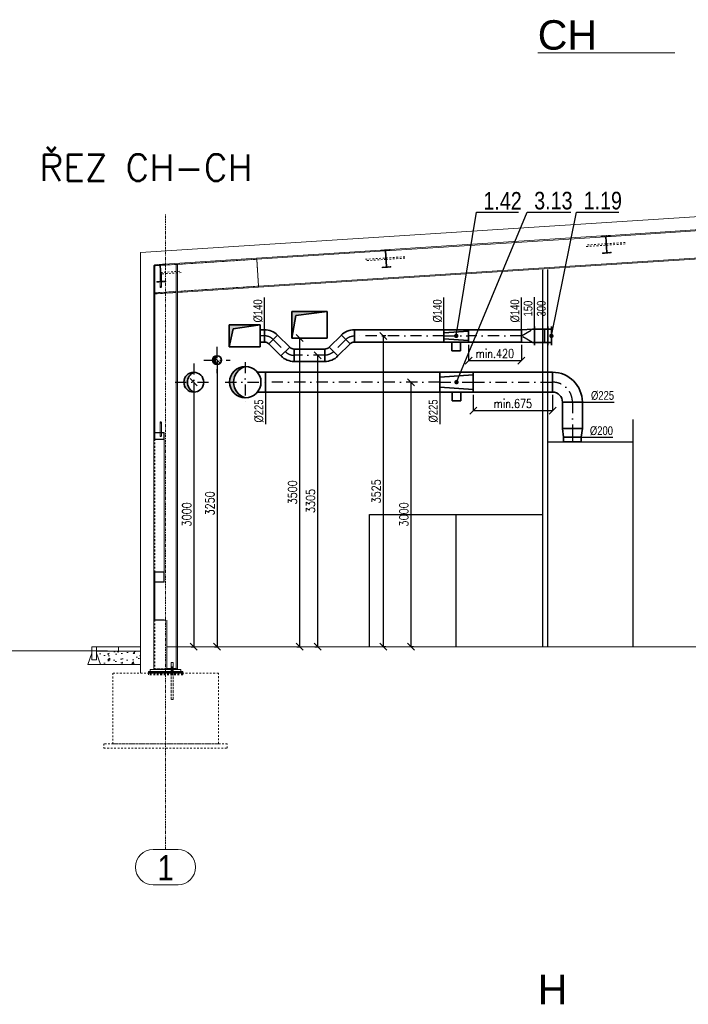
# Model space of a CAD drawing. Header units: millimetres. Extents: x 161070 to 520640, y 9197 to 248394.
# Tile 135 of 137: x 261337 to 268922, y 141759 to 152926. Entities that reach past the tile are written whole.
import ezdxf
from ezdxf.enums import TextEntityAlignment as Align

# ---------------------------------------------------------------- set-up
doc = ezdxf.new("R2010")
doc.units = ezdxf.units.MM
doc.header["$LTSCALE"] = 10
for name, pattern in [('DASHDOT', [25.4, 12.7, -6.35, 0, -6.35]), ('DXK_LINE_DOT2', [3.9198, 1.9599, -1.9599]), ('DXK_LINE_DOT3', [5.9187, 2.979, -0.9799, 0.9799, -0.9799])]:
    doc.linetypes.add(name, pattern=pattern)
doc.layers.get('Defpoints').update_dxf_attribs({"color": 252})
for name, color, linetype, lineweight in [('VZT Odvod', 5, 'Continuous', 35), ('VZT Privod', 6, 'Continuous', 35), ('VZT-koty', 4, 'Continuous', 25)]:
    doc.layers.add(name, color=color, linetype=linetype, lineweight=lineweight)
for name, color, linetype in [('VZT Odvod-pozice_odkaz', 7, 'Continuous'), ('VZT Odvod-pozice_text', 7, 'Continuous'), ('VZTPRIVOD', 1, 'Continuous')]:
    doc.layers.add(name, color=color, linetype=linetype)
doc.styles.add('Arial', font='arial.ttf')
doc.styles.add('Arial Narrow', font='ARIALN.TTF', dxfattribs={"height": 0.2})
doc.styles.add('Romans', font='romans.shx', dxfattribs={"width": 0.8})
doc.styles.add('SIMPLEX', font='simplex.shx', dxfattribs={"width": 0.8})
doc.styles.get("Standard").update_dxf_attribs({"font": 'ic-simplex.shx', "width": 0.8})
doc.dimstyles.new('CADKON', dxfattribs={"dimscale": 50, "dimtxt": 2.5, "dimasz": 2.5, "dimexe": 1.8, "dimexo": 5, "dimgap": 0.6, "dimtad": 1, "dimrnd": 1, "dimtxsty": 'Standard', "dimblk1": 'ARCHTICK', "dimblk2": 'ARCHTICK', "dimsah": 1, "dimcen": 2.5, "dimadec": 1, "dimazin": 2, "dimtfac": 1, "dimtdec": 4, "dimtix": 1, "dimtmove": 1, "dimatfit": 3, "dimldrblk": 'OPEN30', "dimfxl": 5, "dimtolj": 1, "dimarcsym": 0})
doc.dimstyles.new('Standa 50', dxfattribs={"dimtxt": 100, "dimasz": 80, "dimexe": 0, "dimexo": 30, "dimgap": 30, "dimtad": 1, "dimdec": 0, "dimrnd": 1, "dimdsep": 46, "dimtxsty": 'Romans', "dimblk": 'OBLIQUE', "dimcen": 0, "dimclrd": 256, "dimclre": 256, "dimclrt": 256, "dimadec": 0, "dimazin": 0, "dimtfac": 1, "dimtdec": 0, "dimtofl": 0, "dimtmove": 0, "dimatfit": 3, "dimldrblk": 'OBLIQUE', "dimfxl": 1, "dimtvp": 1.1, "dimtolj": 1, "dimlwd": -1, "dimlwe": -1, "dimarcsym": 0})

# ---------------------------------------------------------------- blocks, each defined once
blk = doc.blocks.new('*U2798', base_point=(100, -100))
at = {"color": 0, "linetype": 'ByBlock', "lineweight": -2}
for p, q in [((0, 112.5), (100, 100)), ((0, 112.5), (0, -112.5)), ((0, 112.5), (0, 112.5)), ((100, 100), (100, -100)), ((100, 100), (100, 100)), ((100, -100), (0, -112.5)), ((100, -100), (100, -100)), ((0, -112.5), (0, -112.5))]:
    blk.add_line(p, q, dxfattribs=at)
at = {"color": 2, "linetype": 'DASHDOT', "lineweight": 25}
blk.add_line((0, 0), (100, 0), dxfattribs=at)
blk = doc.blocks.new('*U2799', base_point=(0, 112.5))
at = {"color": 0, "lineweight": -2}
for p, q in [((0, 337.5), (0, 112.5)), ((0, 337.5), (0, 337.5)), ((0, 112.5), (0, 112.5)), ((112.5, 0), (337.5, 0)), ((112.5, 0), (112.5, 0)), ((337.5, 0), (337.5, 0))]:
    blk.add_line(p, q, dxfattribs=at)
at = {"color": 2, "linetype": 'DASHDOT', "lineweight": 25}
for p, q in [((0, 225), (0, 225)), ((225, 0), (225, 0))]:
    blk.add_line(p, q, dxfattribs=at)
at = {"color": 0, "lineweight": -2}
for radius in [337.5, 112.5]:
    blk.add_arc((0, 0), radius, 0, 90, dxfattribs=at)
at = {"color": 2, "linetype": 'DASHDOT', "lineweight": 25}
blk.add_arc((0, 0), 225, 0, 90, dxfattribs=at)
blk = doc.blocks.new('*U2918', base_point=(228, 112))
at = {"linetype": 'ByBlock', "lineweight": -2, "transparency": 33554661}
blk.add_hatch(color=0, dxfattribs=at).paths.add_polyline_path([(0, 178, 0.414214), (-178, 0, 0.414214), (0, -178, -0.750012)])
at = {"color": 2, "linetype": 'DASHDOT', "lineweight": 25}
for p, q in [((0, 228), (0, -228)), ((-228, 0), (228, 0))]:
    blk.add_line(p, q, dxfattribs=at)
at = {"color": 0, "linetype": 'ByBlock', "lineweight": -2}
for p, q in [((228, 112), (137, 112)), ((228, -112), (228, 112)), ((228, -112), (137, -112))]:
    blk.add_line(p, q, dxfattribs=at)
blk.add_circle((0, 0), 178, dxfattribs=at)
blk.add_arc((52, 0), 185, 106.2593, 253.7407, dxfattribs=at)
blk = doc.blocks.new('*U2915')
at = {"linetype": 'ByBlock', "lineweight": -2, "transparency": 33554661}
blk.add_hatch(color=0, dxfattribs=at).paths.add_polyline_path([(0, 112.5, 0.4142136), (-112.5, 0, 0.4142136), (0, -112.5, -0.6498731)])
at = {"color": 2, "linetype": 'DASHDOT', "lineweight": 25}
for p, q in [((0, 212.5), (0, -212.5)), ((-212.5, 0), (212.5, 0))]:
    blk.add_line(p, q, dxfattribs=at)
at = {"color": 0, "linetype": 'ByBlock', "lineweight": -2}
blk.add_circle((0, 0), 112.5, dxfattribs=at)
blk.add_arc((50, 0), 123.1, 113.96249, 246.03751, dxfattribs=at)
blk = doc.blocks.new('*U2916')
at = {"linetype": 'ByBlock', "lineweight": -2, "transparency": 33554661}
blk.add_hatch(color=0, dxfattribs=at).paths.add_polyline_path([(0, 50, 0.414214), (-50, 0, 0.414214), (0, -50, -0.414214)])
at = {"color": 2, "linetype": 'DASHDOT', "lineweight": 25}
for p, q in [((0, 150), (0, -150)), ((-150, 0), (150, 0))]:
    blk.add_line(p, q, dxfattribs=at)
at = {"color": 0, "linetype": 'ByBlock', "lineweight": -2}
blk.add_circle((0, 0), 50, dxfattribs=at)
blk.add_arc((50, 0), 70.7, 135, 225, dxfattribs=at)
blk = doc.blocks.new('*U2919')
at = {"linetype": 'ByBlock', "lineweight": -2, "transparency": 33554661}
blk.add_hatch(color=0, dxfattribs=at).paths.add_polyline_path([(400, 300), (0, 300), (0, 0), (45, 255)])
at = {"color": 0, "linetype": 'ByBlock', "lineweight": -2}
for p, q in [((400, 300), (0, 300)), ((0, 300), (0, 0)), ((0, 0), (45, 255)), ((45, 255), (400, 300)), ((400, 0), (400, 300)), ((0, 0), (400, 0))]:
    blk.add_line(p, q, dxfattribs=at)
blk = doc.blocks.new('*U2953', base_point=(900, 112.5))
at = {"color": 0, "linetype": 'ByBlock', "lineweight": -2}
for p, q in [((0, 225), (0, 0)), ((900, 225), (0, 225)), ((900, 0), (900, 225)), ((0, 0), (900, 0))]:
    blk.add_line(p, q, dxfattribs=at)
at = {"color": 2, "linetype": 'DASHDOT', "lineweight": 25}
blk.add_line((0, 112.5), (900, 112.5), dxfattribs=at)
blk = doc.blocks.new('*U2944', base_point=(0, 140))
at = {"color": 0, "linetype": 'ByBlock', "lineweight": -2}
for p, q in [((0, 140), (0, 0)), ((600, 140), (0, 140)), ((600, 0), (600, 140)), ((0, 0), (600, 0))]:
    blk.add_line(p, q, dxfattribs=at)
at = {"color": 2, "linetype": 'DASHDOT', "lineweight": 25}
blk.add_line((0, 70), (600, 70), dxfattribs=at)
blk = doc.blocks.new('*U2957')
at = {"linetype": 'ByBlock', "lineweight": -2, "transparency": 33554661}
blk.add_hatch(color=0, dxfattribs=at).paths.add_polyline_path([(350, 250), (0, 250), (0, 0), (45, 205)])
at = {"color": 0, "linetype": 'ByBlock', "lineweight": -2}
for p, q in [((350, 250), (0, 250)), ((0, 250), (0, 0)), ((45, 205), (350, 250)), ((350, 0), (350, 250)), ((0, 0), (45, 205)), ((0, 0), (350, 0))]:
    blk.add_line(p, q, dxfattribs=at)
blk = doc.blocks.new('*U2936', base_point=(50, 70))
at = {"color": 0, "linetype": 'ByBlock', "lineweight": -2}
for p, q in [((0, 140), (0, 0)), ((50, 140), (0, 140)), ((50, 0), (50, 140)), ((0, 0), (50, 0))]:
    blk.add_line(p, q, dxfattribs=at)
at = {"color": 2, "linetype": 'DASHDOT', "lineweight": 25}
blk.add_line((0, 70), (50, 70), dxfattribs=at)
blk = doc.blocks.new('*U2959', base_point=(0, 140))
at = {"color": 0, "linetype": 'ByBlock', "lineweight": -2}
for p, q in [((0, 210), (0, 70)), ((148, 148), (49, 49)), ((148, 148), (286, 11)), ((187, -88), (49, 49)), ((187, -88), (286, 11)), ((336, -10), (336, -150))]:
    blk.add_line(p, q, dxfattribs=at)
at = {"color": 2, "linetype": 'DASHDOT', "lineweight": 25}
blk.add_line((99, 99), (237, -39), dxfattribs=at)
at = {"color": 0, "linetype": 'ByBlock', "lineweight": -2}
for centre, radius, start, end in [((0, 0), 210, 45, 90), ((0, 0), 70, 45, 90), ((336, 60), 70, 225, 270), ((336, 60), 210, 225, 270)]:
    blk.add_arc(centre, radius, start, end, dxfattribs=at)
at = {"color": 2, "linetype": 'DASHDOT', "lineweight": 25}
for centre, start, end in [((0, 0), 45, 90), ((336, 60), 225, 270)]:
    blk.add_arc(centre, 140, start, end, dxfattribs=at)
blk = doc.blocks.new('*U2962', base_point=(348.040405, 70))
at = {"color": 0, "linetype": 'ByBlock', "lineweight": -2}
for p, q in [((0, 140), (0, 0)), ((348.040405, 140), (0, 140)), ((348.040405, 0), (348.040405, 140)), ((0, 0), (348.040405, 0))]:
    blk.add_line(p, q, dxfattribs=at)
at = {"color": 2, "linetype": 'DASHDOT', "lineweight": 25}
blk.add_line((0, 70), (348.040405, 70), dxfattribs=at)
blk = doc.blocks.new('*U2966', base_point=(150, 0))
at = {"color": 0, "linetype": 'ByBlock', "lineweight": -2}
for p, q in [((0, 75), (0, 105)), ((25, 75), (0, 75)), ((0, 75), (0, 75)), ((0, 75), (0, -75)), ((25, 75), (150, 70)), ((150, 70), (150, 70)), ((150, 70), (150, -70)), ((150, 70), (150, 70)), ((25, -75), (0, -75)), ((0, -75), (0, -105)), ((0, -75), (0, -75)), ((150, -70), (25, -75)), ((150, -70), (150, -70)), ((150, -70), (150, -70))]:
    blk.add_line(p, q, dxfattribs=at)
at = {"color": 2, "linetype": 'DASHDOT', "lineweight": 25}
for p, q in [((25, 75), (150, 0)), ((150, 0), (25, -75))]:
    blk.add_line(p, q, dxfattribs=at)
blk = doc.blocks.new('*U2968', base_point=(150, 75))
at = {"color": 0, "linetype": 'ByBlock', "lineweight": -2}
for p, q in [((0, 150), (0, 180)), ((150, 150), (0, 150)), ((0, 150), (0, 0)), ((150, 150), (150, 180)), ((150, 0), (150, 150)), ((0, 0), (0, -30)), ((0, 0), (150, 0)), ((150, 0), (150, -30))]:
    blk.add_line(p, q, dxfattribs=at)
blk = doc.blocks.new('_OBLIQUE')
at = {"color": 0, "linetype": 'ByBlock'}
blk.add_line((-0.5, -0.5), (0.5, 0.5), dxfattribs=at)
blk = doc.blocks.new('*D2998')
at = {"layer": 'Defpoints', "color": 0}
for p in [(265462, 149340), (265462, 145815), (265462, 145815)]:
    blk.add_point(p, dxfattribs=at)
at = {"layer": 'VZT-koty'}
for p, q in [((265492, 149340), (265462, 149340)), ((265462, 149340), (265462, 145815)), ((265492, 145815), (265462, 145815))]:
    blk.add_line(p, q, dxfattribs=at)
at = {"layer": 'VZT-koty', "xscale": 80, "yscale": 80, "zscale": 80}
for p, rotation in [((265462, 149340), 90), ((265462, 145815), 270)]:
    blk.add_blockref('_OBLIQUE', p, dxfattribs=dict(at, rotation=rotation))
at = {"layer": 'VZT-koty', "insert": (265382, 147577), "char_height": 100, "attachment_point": 5, "rotation": 90, "style": 'Romans'}
blk.add_mtext('\\A1;3525', dxfattribs=at)
blk = doc.blocks.new('*D3077')
at = {"layer": 'Defpoints', "color": 0}
for p in [(265775, 148814), (265775, 145815), (265775, 145815)]:
    blk.add_point(p, dxfattribs=at)
at = {"layer": 'VZT-koty'}
for p, q in [((265805, 148814), (265775, 148814)), ((265775, 148814), (265775, 145815)), ((265805, 145815), (265775, 145815))]:
    blk.add_line(p, q, dxfattribs=at)
at = {"layer": 'VZT-koty', "xscale": 80, "yscale": 80, "zscale": 80}
for p, rotation in [((265775, 148814), 90), ((265775, 145815), 270)]:
    blk.add_blockref('_OBLIQUE', p, dxfattribs=dict(at, rotation=rotation))
at = {"layer": 'VZT-koty', "insert": (265695, 147315), "char_height": 100, "attachment_point": 5, "rotation": 90, "style": 'Romans'}
blk.add_mtext('\\A1;3000', dxfattribs=at)
blk = doc.blocks.new('*U2964', base_point=(0, 70))
at = {"color": 0, "linetype": 'ByBlock', "lineweight": -2}
for p, q in [((0, 140), (0, 0)), ((1015.415239, 140), (0, 140)), ((1015.415239, 0), (1015.415239, 140)), ((0, 0), (1015.415239, 0))]:
    blk.add_line(p, q, dxfattribs=at)
at = {"color": 2, "linetype": 'DASHDOT', "lineweight": 25}
blk.add_line((0, 70), (1015.415239, 70), dxfattribs=at)
blk = doc.blocks.new('*U2954', base_point=(1977.94, 112.5))
at = {"color": 0, "linetype": 'ByBlock', "lineweight": -2}
for p, q in [((0, 225), (0, 0)), ((1977.94, 225), (0, 225)), ((1977.94, 0), (1977.94, 225)), ((0, 0), (1977.94, 0))]:
    blk.add_line(p, q, dxfattribs=at)
at = {"color": 2, "linetype": 'DASHDOT', "lineweight": 25}
blk.add_line((0, 112.5), (1977.94, 112.5), dxfattribs=at)
blk = doc.blocks.new('*D3333')
at = {"layer": 'Defpoints', "color": 0}
for p in [(264752, 149120), (264717, 145815), (264717, 145815)]:
    blk.add_point(p, dxfattribs=at)
at = {"layer": 'VZT-koty'}
for p, q in [((264722, 149120), (264717, 149120)), ((264717, 149120), (264717, 145815)), ((264687, 145815), (264717, 145815))]:
    blk.add_line(p, q, dxfattribs=at)
at = {"layer": 'VZT-koty', "xscale": 80, "yscale": 80, "zscale": 80}
for p, rotation in [((264717, 149120), 90), ((264717, 145815), 270)]:
    blk.add_blockref('_OBLIQUE', p, dxfattribs=dict(at, rotation=rotation))
at = {"layer": 'VZT-koty', "insert": (264637, 147467), "char_height": 100, "attachment_point": 5, "rotation": 90, "style": 'Romans'}
blk.add_mtext('\\A1;3305', dxfattribs=at)
blk = doc.blocks.new('*D3339')
at = {"layer": 'Defpoints', "color": 0}
for p in [(266430, 149270), (267029, 149270), (267029, 149059)]:
    blk.add_point(p, dxfattribs=at)
at = {"layer": 'VZT-koty'}
for p, q in [((266430, 149240), (266430, 149059)), ((267029, 149240), (267029, 149059)), ((266430, 149059), (267029, 149059))]:
    blk.add_line(p, q, dxfattribs=at)
at = {"layer": 'VZT-koty', "xscale": 80, "yscale": 80, "zscale": 80, "rotation": 180}
blk.add_blockref('_OBLIQUE', (266430, 149059), dxfattribs=at)
at = {"layer": 'VZT-koty', "xscale": 80, "yscale": 80, "zscale": 80}
blk.add_blockref('_OBLIQUE', (267029, 149059), dxfattribs=at)
at = {"layer": 'VZT-koty', "insert": (266729, 149139), "char_height": 100, "attachment_point": 5, "style": 'Romans'}
blk.add_mtext('\\A1;min.420', dxfattribs=at)
blk = doc.blocks.new('*D3340')
at = {"layer": 'Defpoints', "color": 0}
for p in [(266483, 148702), (267383, 148702), (267383, 148492)]:
    blk.add_point(p, dxfattribs=at)
at = {"layer": 'VZT-koty'}
for p, q in [((266483, 148672), (266483, 148492)), ((267383, 148672), (267383, 148492)), ((266483, 148492), (267383, 148492))]:
    blk.add_line(p, q, dxfattribs=at)
at = {"layer": 'VZT-koty', "xscale": 80, "yscale": 80, "zscale": 80, "rotation": 180}
blk.add_blockref('_OBLIQUE', (266483, 148492), dxfattribs=at)
at = {"layer": 'VZT-koty', "xscale": 80, "yscale": 80, "zscale": 80}
blk.add_blockref('_OBLIQUE', (267383, 148492), dxfattribs=at)
at = {"layer": 'VZT-koty', "insert": (266933, 148572), "char_height": 100, "attachment_point": 5, "style": 'Romans'}
blk.add_mtext('\\A1;\\A1;min.675', dxfattribs=at)
blk = doc.blocks.new('*U2797', base_point=(50, 100))
at = {"color": 0, "linetype": 'ByBlock', "lineweight": -2}
for p, q in [((0, 200), (0, 0)), ((50, 200), (0, 200)), ((50, 0), (50, 200)), ((0, 0), (50, 0))]:
    blk.add_line(p, q, dxfattribs=at)
at = {"color": 2, "linetype": 'DASHDOT', "lineweight": 25}
blk.add_line((0, 100), (50, 100), dxfattribs=at)
blk = doc.blocks.new('*U2801', base_point=(300, 112.5))
at = {"color": 0, "linetype": 'ByBlock', "lineweight": -2}
for p, q in [((0, 225), (0, 0)), ((300, 225), (0, 225)), ((300, 0), (300, 225)), ((0, 0), (300, 0))]:
    blk.add_line(p, q, dxfattribs=at)
at = {"color": 2, "linetype": 'DASHDOT', "lineweight": 25}
blk.add_line((0, 112.5), (300, 112.5), dxfattribs=at)
blk = doc.blocks.new('*D3341')
at = {"layer": 'Defpoints', "color": 0}
for p in [(263611, 149065), (263576, 145815), (263576, 145815)]:
    blk.add_point(p, dxfattribs=at)
at = {"layer": 'VZT-koty'}
for p, q in [((263581, 149065), (263576, 149065)), ((263576, 149065), (263576, 145815)), ((263546, 145815), (263576, 145815))]:
    blk.add_line(p, q, dxfattribs=at)
at = {"layer": 'VZT-koty', "xscale": 80, "yscale": 80, "zscale": 80}
for p, rotation in [((263576, 149065), 90), ((263576, 145815), 270)]:
    blk.add_blockref('_OBLIQUE', p, dxfattribs=dict(at, rotation=rotation))
at = {"layer": 'VZT-koty', "insert": (263496, 147440), "char_height": 100, "attachment_point": 5, "rotation": 90, "style": 'Romans'}
blk.add_mtext('\\A1;3250', dxfattribs=at)
blk = doc.blocks.new('*D3342')
at = {"layer": 'Defpoints', "color": 0}
for p in [(263347, 148815), (263312, 145815), (263312, 145815)]:
    blk.add_point(p, dxfattribs=at)
at = {"layer": 'VZT-koty'}
for p, q in [((263317, 148815), (263312, 148815)), ((263312, 148815), (263312, 145815)), ((263282, 145815), (263312, 145815))]:
    blk.add_line(p, q, dxfattribs=at)
at = {"layer": 'VZT-koty', "xscale": 80, "yscale": 80, "zscale": 80}
for p, rotation in [((263312, 148815), 90), ((263312, 145815), 270)]:
    blk.add_blockref('_OBLIQUE', p, dxfattribs=dict(at, rotation=rotation))
at = {"layer": 'VZT-koty', "insert": (263232, 147315), "char_height": 100, "attachment_point": 5, "rotation": 90, "style": 'Romans'}
blk.add_mtext('\\A1;3000', dxfattribs=at)
blk = doc.blocks.new('*D3343')
at = {"layer": 'Defpoints', "color": 0}
for p in [(264547, 149315), (264512, 145815), (264512, 145815)]:
    blk.add_point(p, dxfattribs=at)
at = {"layer": 'VZT-koty'}
for p, q in [((264517, 149315), (264512, 149315)), ((264512, 149315), (264512, 145815)), ((264482, 145815), (264512, 145815))]:
    blk.add_line(p, q, dxfattribs=at)
at = {"layer": 'VZT-koty', "xscale": 80, "yscale": 80, "zscale": 80}
for p, rotation in [((264512, 149315), 90), ((264512, 145815), 270)]:
    blk.add_blockref('_OBLIQUE', p, dxfattribs=dict(at, rotation=rotation))
at = {"layer": 'VZT-koty', "insert": (264432, 147565), "char_height": 100, "attachment_point": 5, "rotation": 90, "style": 'Romans'}
blk.add_mtext('\\A1;3500', dxfattribs=at)
blk = doc.blocks.new('*U2967', base_point=(75, 80))
at = {"color": 0, "linetype": 'ByBlock', "lineweight": -2}
for points in [[(0, 0), (-30, 0)], [(0, 0), (150, 0), (150, 80), (0, 80), (0, 0)], [(150, 0), (180, 0)]]:
    blk.add_lwpolyline(points, dxfattribs=at)
blk = doc.blocks.new('_ArchTick')
at = {"color": 0, "const_width": 0.15}
blk.add_lwpolyline([(-0.5, -0.5), (0.5, 0.5)], dxfattribs=at)
blk = doc.blocks.new('*U2965', base_point=(0, 280))
at = {"color": 0, "linetype": 'ByBlock', "lineweight": -2}
for p, q in [((-70, 280), (-70, 0)), ((70, 280), (-70, 280)), ((-35, 280), (-52.5, 0)), ((35, 280), (52.5, 0)), ((70, 0), (70, 280)), ((170, 190), (70, 190)), ((70, 190), (70, 90)), ((170, 90), (170, 190)), ((-70, 0), (70, 0)), ((70, 90), (170, 90))]:
    blk.add_line(p, q, dxfattribs=at)
at = {"color": 2, "linetype": 'DASHDOT', "lineweight": 25}
blk.add_line((0, 280), (0, 0), dxfattribs=at)
blk = doc.blocks.new('*U2949', base_point=(0, 190))
at = {"color": 0, "linetype": 'ByBlock', "lineweight": -2}
for p, q in [((-112.5, 380), (-112.5, 0)), ((112.5, 380), (-112.5, 380)), ((-56.25, 380), (-84.375, 0)), ((56.25, 380), (84.375, 0)), ((112.5, 0), (112.5, 380)), ((212.5, 240), (112.5, 240)), ((112.5, 240), (112.5, 140)), ((212.5, 140), (212.5, 240)), ((112.5, 140), (212.5, 140)), ((-112.5, 0), (112.5, 0))]:
    blk.add_line(p, q, dxfattribs=at)
at = {"color": 2, "linetype": 'DASHDOT', "lineweight": 25}
blk.add_line((0, 380), (0, 0), dxfattribs=at)

msp = doc.modelspace()

# ---------------------------------------------------------------- hatches: boundary and pattern name
at = {"lineweight": 15, "transparency": 33554687}
h = msp.add_hatch(dxfattribs=at)
h.set_pattern_fill('AR-CONC', color=252)
h.set_pattern_definition([(50, (339444.59, 157815.98), (182.18467, -15.93909), [19.05, -209.55]), (355, (339444.6, 157815.98), (-35.2434, 191.05685), [15.24, -167.6406]), (100.45144, (339459.77, 157814.66), (146.94125, 175.11775), [16.19, -178.09024]), (46.1842, (339444.6, 157866.78), (271.07904, -42.0423), [28.575, -314.325]), (96.63556, (339467.18, 157863.28), (237.4041, 247.4261), [24.285, -267.1356]), (351.18415, (339444.6, 157866.78), (237.4041, 247.4261), [22.86, -251.4597]), (21, (339469.99, 157854.08), (151.6144, -102.2652), [19.05, -209.55]), (326, (339470, 157854.08), (61.80203, 184.18797), [15.24, -167.64]), (71.45144, (339482.63, 157845.56), (213.4164, 81.92277), [16.19, -178.08994]), (37.5, (339444.59, 157815.984), (3.088603, 84.55504), [0, -165.608, 0, -170.18, 0, -168.275]), (7.5, (339444.59, 157815.98), (66.81966, 100.18057), [0, -97.028, 0, -161.798, 0, -64.135]), (327.5, (339387.95, 157815.984), (135.590595, -5.728744), [0, -63.5, 0, -198.12, 0, -262.89]), (317.5, (339362.55, 157815.98), (148.12918, 25.4265), [0, -82.55, 0, -131.572, 0, -186.69])])
h.paths.add_polyline_path([(262707.2, 145614.8), (262707.2, 145764.8), (262207.2, 145764.8), (262207.2, 145739.8), (262252.2, 145614.8)])

# ---------------------------------------------------------------- linework, layer by layer
at = {"color": 252, "linetype": 'Continuous', "lineweight": 15}
for p, q in [((267213.8, 152548.1), (268770.6, 152548.1)), ((270483.7, 150625.9), (267989.3, 150465)), ((270435.8, 150634.4), (268035.6, 150479.5)), ((267983.7, 150464.7), (265489.3, 150303.8)), ((267935.8, 150473.1), (265535.6, 150318.3)), ((267935.8, 150473.1), (268035.6, 150479.5)), ((267936.4, 150464.6), (267935.8, 150473.1)), ((267983.5, 150467.7), (267936.4, 150464.6)), ((267995.3, 150285), (267983.5, 150467.7)), ((268036.2, 150471.1), (267989.1, 150468)), ((267989.1, 150468), (268000.9, 150285.4)), ((268035.6, 150479.5), (268036.2, 150471.1)), ((265435.8, 150311.8), (264025.3, 150220.9)), ((271979.6, 150414.8), (264045.8, 149903)), ((264046.6, 149891.6), (271980.3, 150403.3)), ((265435.8, 150311.8), (265535.6, 150318.3)), ((265436.4, 150303.4), (265435.8, 150311.8)), ((265483.5, 150306.4), (265436.4, 150303.4)), ((265495.3, 150123.8), (265483.5, 150306.4)), ((265536.2, 150309.8), (265489.1, 150306.8)), ((265489.1, 150306.8), (265500.9, 150124.1)), ((265535.6, 150318.3), (265536.2, 150309.8)), ((264026.1, 150208.9), (262934.3, 150138.5)), ((264025.3, 150220.9), (262980.6, 150153.5)), ((264025.3, 150220.9), (264026.1, 150209.4)), ((264026.1, 150208.9), (264025.3, 150220.9)), ((265483.7, 150303.4), (264026.1, 150209.4)), ((264026.1, 150208.9), (264045.8, 149903.5)), ((267948.2, 150282), (267995.3, 150285)), ((267948.8, 150273.5), (267948.2, 150282)), ((268048.6, 150280), (267948.8, 150273.5)), ((268048, 150288.4), (268000.9, 150285.4)), ((268048.6, 150280), (268048, 150288.4)), ((262857.2, 150137), (262906.8, 150140.2)), ((262857.2, 150087), (262857.2, 150137)), ((262857.2, 150087), (262857.2, 148244.8)), ((262860.2, 150087), (262857.2, 150087)), ((262907, 150137.2), (262860.2, 150134.2)), ((262870.2, 150134.3), (262860.2, 150133.7)), ((262860.2, 150087), (262860.2, 150134.2)), ((262880.8, 150147.1), (262865.2, 150146)), ((262865.2, 150146), (262865.7, 150137.6)), ((262866, 150134.1), (262865.9, 150134.6)), ((262928.7, 150138.1), (262866, 150134.1)), ((262870.2, 150134.3), (262870.2, 148244.8)), ((262880.8, 150147), (262980.6, 150153.5)), ((262881.4, 150138.6), (262880.8, 150147)), ((262928.5, 150141.6), (262881.4, 150138.6)), ((262906.8, 150140.2), (262907, 150137.2)), ((262940.3, 149959), (262928.5, 150141.6)), ((262981.2, 150145), (262934.1, 150142)), ((262934.1, 150142), (262945.9, 149959.3)), ((262980.6, 150153.5), (262981.2, 150145)), ((263127.2, 150150.9), (263114.2, 150150.1)), ((263114.2, 145554.8), (263114.2, 150150.1)), ((263127.2, 150150.9), (263127.2, 145554.8)), ((263147.9, 150152.3), (263147.2, 150164.2)), ((265448.2, 150120.7), (265495.3, 150123.8)), ((265448.8, 150112.3), (265448.2, 150120.7)), ((265548.6, 150118.7), (265448.8, 150112.3)), ((265548, 150127.2), (265500.9, 150124.1)), ((265548.6, 150118.7), (265548, 150127.2)), ((262929.2, 150048), (262929.2, 149958.3)), ((262945.2, 150048), (262945.2, 149970.2)), ((262893.2, 149955.9), (262940.3, 149959)), ((262893.8, 149947.5), (262893.2, 149955.9)), ((262993.6, 149953.9), (262893.8, 149947.5)), ((262929.2, 149949.8), (262929.2, 149895.5)), ((262929.2, 149895.5), (262930.3, 149899.7)), ((262930.3, 149891.3), (262929.2, 149895.5)), ((262930.3, 149899.7), (262933.2, 149902.8)), ((262933.2, 149888.3), (262930.3, 149891.3)), ((262933.2, 149902.8), (262937.2, 149903.9)), ((262937.2, 149887.1), (262933.2, 149888.3)), ((262937.2, 149903.9), (262941.2, 149902.8)), ((262941.2, 149888.3), (262937.2, 149887.1)), ((262941.2, 149902.8), (262944.1, 149899.7)), ((262944.1, 149891.3), (262941.2, 149888.3)), ((262944.1, 149899.7), (262945.2, 149895.5)), ((262945.2, 149895.5), (262944.1, 149891.3)), ((262945.2, 149950.8), (262945.2, 149895.5)), ((262993, 149962.4), (262945.9, 149959.3)), ((262993.6, 149953.9), (262993, 149962.4)), ((264045.8, 149903.5), (263127.2, 149844.3)), ((264046.6, 149891.6), (263128, 149832.3)), ((264046.6, 149891.6), (264045.8, 149903.5)), ((264045.8, 149903), (264046.6, 149891.6)), ((262871.5, 149827.7), (263112.1, 149843.3)), ((262872.3, 149815.7), (262871.5, 149827.7)), ((262872.3, 149815.7), (263112.9, 149831.3)), ((263112.9, 149831.3), (263112.1, 149843.3)), ((263128, 149832.3), (263127.2, 149844.3)), ((263168.4, 149834.9), (263167.6, 149846.9)), ((262929.2, 148358.5), (262930.3, 148362.7)), ((262929.2, 148358.5), (262929.2, 148244.8)), ((262930.3, 148354.4), (262929.2, 148358.5)), ((262930.3, 148362.7), (262933.2, 148365.8)), ((262933.2, 148351.3), (262930.3, 148354.4)), ((262933.2, 148365.8), (262937.2, 148366.9)), ((262937.2, 148350.2), (262933.2, 148351.3)), ((262937.2, 148366.9), (262941.2, 148365.8)), ((262941.2, 148351.3), (262937.2, 148350.2)), ((262941.2, 148365.8), (262944.1, 148362.7)), ((262944.1, 148354.4), (262941.2, 148351.3)), ((262944.1, 148362.7), (262945.2, 148358.5)), ((262945.2, 148358.5), (262944.1, 148354.4)), ((262945.2, 148358.5), (262945.2, 148244.8)), ((262857.2, 148244.8), (262977.2, 148244.8)), ((262857.2, 148164.8), (262857.2, 148244.8)), ((262972.2, 148239.8), (262862.2, 148239.8)), ((262862.2, 148239.8), (262862.2, 148169.8)), ((262870.2, 148239.8), (262870.2, 148169.8)), ((262929.2, 148239.8), (262929.2, 148206.1)), ((262945.2, 148239.8), (262945.2, 148206.1)), ((262972.2, 148169.8), (262972.2, 148239.8)), ((262977.2, 148244.8), (262977.2, 148164.8)), ((262977.2, 148164.8), (262857.2, 148164.8)), ((262857.2, 148164.8), (262857.2, 146664.8)), ((262862.2, 148169.8), (262972.2, 148169.8)), ((262977.2, 148164.8), (262977.2, 146664.8)), ((262857.2, 146664.8), (262977.2, 146664.8)), ((262857.2, 146544.8), (262857.2, 146664.8)), ((262972.2, 146659.8), (262862.2, 146659.8)), ((262862.2, 146659.8), (262862.2, 146549.8)), ((262870.2, 146659.8), (262870.2, 146549.8)), ((262972.2, 146549.8), (262972.2, 146659.8)), ((262977.2, 146664.8), (262977.2, 146544.8)), ((262857.2, 146544.8), (262857.2, 146234.8)), ((262977.2, 146544.8), (262857.2, 146544.8)), ((262862.2, 146549.8), (262972.2, 146549.8)), ((262870.2, 146544.8), (262870.2, 146118.8)), ((262857.2, 146234.8), (262861.2, 146234.8)), ((262857.2, 146114.8), (262857.2, 146234.8)), ((262861.2, 146234.8), (262861.2, 146118.8)), ((262977.2, 146114.8), (262857.2, 146114.8)), ((262861.2, 146118.8), (262977.2, 146118.8)), ((262977.2, 146118.8), (262977.2, 146114.8)), ((263079.2, 145634.8), (263055.2, 145634.8)), ((263055.2, 145566.8), (263055.2, 145634.8)), ((263079.2, 145566.8), (263079.2, 145634.8)), ((262797.2, 145534.8), (262817.2, 145534.8)), ((262797.2, 145524.8), (262797.2, 145534.8)), ((262797.2, 145524.8), (263055.2, 145524.8)), ((262797.2, 145524.8), (263055.2, 145524.8)), ((262797.2, 145516.8), (262797.2, 145524.8)), ((262797.2, 145516.8), (263055.2, 145516.8)), ((262797.2, 145514.8), (262797.2, 145516.8)), ((262797.2, 145516.8), (263055.2, 145516.8)), ((262817.2, 145554.8), (262817.2, 145534.8)), ((262817.2, 145554.8), (263167.2, 145554.8)), ((262817.2, 145534.8), (263167.2, 145534.8)), ((262857.2, 145564.8), (262857.2, 145554.8)), ((262870.2, 145564.8), (262870.2, 145554.8)), ((263007.2, 145566.8), (263107.2, 145566.8)), ((263007.2, 145554.8), (263007.2, 145564.8)), ((263055.2, 145514.8), (263055.2, 145534.8)), ((263057.2, 145554.8), (263057.2, 145566.8)), ((263079.2, 145514.8), (263079.2, 145534.8)), ((263187.2, 145524.8), (263079.2, 145524.8)), ((263187.2, 145524.8), (263079.2, 145524.8)), ((263187.2, 145516.8), (263079.2, 145516.8)), ((263187.2, 145516.8), (263079.2, 145516.8)), ((263107.2, 145566.8), (263107.2, 145554.8)), ((263167.2, 145554.8), (263167.2, 145534.8)), ((263187.2, 145534.8), (263167.2, 145534.8)), ((263187.2, 145524.8), (263187.2, 145534.8)), ((263187.2, 145516.8), (263187.2, 145524.8)), ((263187.2, 145514.8), (263187.2, 145516.8)), ((262851, 143514.8), (263133.4, 143514.8)), ((262851, 143114.8), (263133.4, 143114.8))]:
    msp.add_line(p, q, dxfattribs=at)
at = {"color": 252, "lineweight": 15}
for p, q in [((273035.6, 150952.1), (262707.2, 150285.9)), ((262707.2, 150285.9), (262707.2, 145514.8)), ((262334.3, 145769.8), (251758.2, 145769.8)), ((262157.2, 145739.8), (262112.2, 145614.8)), ((262157.2, 145814.8), (262707.2, 145814.8)), ((262157.2, 145769.8), (262157.2, 145814.8)), ((262157.2, 145769.8), (262157.2, 145664.8)), ((262207.2, 145814.8), (262207.2, 145664.8)), ((262707.2, 145764.8), (262207.2, 145764.8)), ((262207.2, 145739.8), (262252.2, 145614.8)), ((262457.2, 145814.8), (262457.2, 145764.8)), ((263007, 145814.8), (274359.1, 145814.8)), ((262112.2, 145614.8), (262252.2, 145614.8)), ((262157.2, 145664.8), (262207.2, 145664.8)), ((262252.2, 145614.8), (262707.2, 145614.8))]:
    msp.add_line(p, q, dxfattribs=at)
at = {"color": 252, "linetype": 'DXK_LINE_DOT3', "lineweight": 15}
msp.add_line((262992.2, 143514.8), (262992.2, 150721.6), dxfattribs=at)
at = {"color": 252, "linetype": 'DXK_LINE_DOT2', "lineweight": 15}
for p, q in [((268035.6, 150479.5), (267935.8, 150473.1)), ((267935.8, 150473.1), (268035.6, 150479.5)), ((267936.4, 150464.6), (267935.8, 150473.1)), ((267983.5, 150467.7), (267936.4, 150464.6)), ((267995.3, 150285), (267983.5, 150467.7)), ((267989.3, 150465), (267983.7, 150464.7)), ((268036.2, 150471.1), (267989.1, 150468)), ((267989.1, 150468), (268000.9, 150285.4)), ((268035.6, 150479.5), (268036.2, 150471.1)), ((265535.6, 150318.3), (265435.8, 150311.8)), ((265435.8, 150311.8), (265535.6, 150318.3)), ((265436.4, 150303.4), (265435.8, 150311.8)), ((265483.5, 150306.4), (265436.4, 150303.4)), ((265495.3, 150123.8), (265483.5, 150306.4)), ((265489.3, 150303.8), (265483.7, 150303.4)), ((265536.2, 150309.8), (265489.1, 150306.8)), ((265489.1, 150306.8), (265500.9, 150124.1)), ((265535.6, 150318.3), (265536.2, 150309.8)), ((267992.1, 150384.5), (267764.9, 150369.9)), ((267764.9, 150353.9), (267992.3, 150368.5)), ((267984.9, 150376.5), (267985.9, 150380.5)), ((267984.9, 150376.5), (267985.9, 150380.5)), ((267985.9, 150372.5), (267984.9, 150376.5)), ((267985.9, 150372.5), (267984.9, 150376.5)), ((267985.9, 150380.5), (267988.5, 150383.5)), ((267985.9, 150380.5), (267988.5, 150383.5)), ((267988.6, 150369.6), (267985.9, 150372.5)), ((267988.6, 150369.6), (267985.9, 150372.5)), ((267988.5, 150383.5), (267992.1, 150384.5)), ((267988.5, 150383.5), (267992.1, 150384.5)), ((267992.3, 150368.5), (267988.6, 150369.6)), ((267992.3, 150368.5), (267988.6, 150369.6)), ((267992.1, 150384.5), (268219.5, 150399.2)), ((267992.1, 150384.5), (267995.8, 150383.5)), ((267992.1, 150384.5), (267995.8, 150383.5)), ((267992.3, 150368.5), (268219.5, 150383.2)), ((267995.9, 150369.6), (267992.3, 150368.5)), ((267995.9, 150369.6), (267992.3, 150368.5)), ((267995.8, 150383.5), (267998.5, 150380.5)), ((267995.8, 150383.5), (267998.5, 150380.5)), ((267998.6, 150372.5), (267995.9, 150369.6)), ((267998.6, 150372.5), (267995.9, 150369.6)), ((267998.5, 150380.5), (267999.5, 150376.5)), ((267998.5, 150380.5), (267999.5, 150376.5)), ((267999.5, 150376.5), (267998.6, 150372.5)), ((267999.5, 150376.5), (267998.6, 150372.5)), ((263127.2, 150150.9), (264026.1, 150208.9)), ((264045.8, 149903), (264026.1, 150209.4)), ((265259.9, 150208.3), (265492.1, 150223.3)), ((265492.3, 150207.3), (265259.9, 150192.3)), ((265484.9, 150215.3), (265485.9, 150219.3)), ((265484.9, 150215.3), (265485.9, 150219.3)), ((265486, 150211.3), (265484.9, 150215.3)), ((265485.9, 150211.3), (265484.9, 150215.3)), ((265485.9, 150219.3), (265488.5, 150222.2)), ((265485.9, 150219.3), (265488.5, 150222.2)), ((265488.6, 150208.4), (265485.9, 150211.3)), ((265488.7, 150208.4), (265486, 150211.3)), ((265488.5, 150222.2), (265492.1, 150223.3)), ((265488.5, 150222.2), (265492.1, 150223.3)), ((265492.3, 150207.3), (265488.6, 150208.4)), ((265492.3, 150207.3), (265488.7, 150208.4)), ((265492.1, 150223.3), (265719.5, 150237.9)), ((265492.1, 150223.3), (265495.8, 150222.2)), ((265492.1, 150223.3), (265495.8, 150222.2)), ((265492.3, 150207.3), (265719.5, 150221.9)), ((265495.9, 150208.4), (265492.3, 150207.3)), ((265495.9, 150208.4), (265492.3, 150207.3)), ((265495.8, 150222.2), (265498.4, 150219.3)), ((265495.8, 150222.2), (265498.5, 150219.3)), ((265498.5, 150211.3), (265495.9, 150208.4)), ((265498.6, 150211.3), (265495.9, 150208.4)), ((265498.4, 150219.3), (265499.5, 150215.3)), ((265498.5, 150219.3), (265499.5, 150215.3)), ((265499.5, 150215.3), (265498.5, 150211.3)), ((265499.5, 150215.3), (265498.6, 150211.3)), ((267948.2, 150282), (267995.3, 150285)), ((267948.8, 150273.5), (267948.2, 150282)), ((268048.6, 150280), (267948.8, 150273.5)), ((268000.9, 150285.4), (268048, 150288.4)), ((268048, 150288.4), (268048.6, 150280)), ((262857.2, 150137), (262906.8, 150140.2)), ((262857.2, 150087), (262857.2, 150137)), ((262860.2, 150133.7), (262857.2, 150133.5)), ((262857.2, 150133.5), (262857.2, 150087)), ((262860.2, 150087), (262857.2, 150087)), ((262860.2, 150134.2), (262907, 150137.2)), ((262860.2, 150087), (262860.2, 150134.2)), ((262865.7, 150137.6), (262865.9, 150134.6)), ((263114.2, 150150.1), (262870.2, 150134.3)), ((262980.6, 150153.5), (262880.8, 150147.1)), ((262880.8, 150147), (262980.6, 150153.5)), ((262881.4, 150138.6), (262880.8, 150147)), ((262928.5, 150141.6), (262881.4, 150138.6)), ((262907, 150137.2), (262906.8, 150140.2)), ((262940.3, 149959), (262928.5, 150141.6)), ((262934.3, 150138.5), (262928.7, 150138.1)), ((262981.2, 150145), (262934.1, 150142)), ((262934.1, 150142), (262945.9, 149959.3)), ((262980.6, 150153.5), (262981.2, 150145)), ((263127.2, 149844.3), (263127.2, 150150.9)), ((265448.2, 150120.7), (265495.3, 150123.8)), ((265448.8, 150112.3), (265448.2, 150120.7)), ((265548.6, 150118.7), (265448.8, 150112.3)), ((265500.9, 150124.1), (265548, 150127.2)), ((265548, 150127.2), (265548.6, 150118.7)), ((262930.3, 150053), (262929.2, 150049.2)), ((262929.2, 150049.2), (262929.2, 150048)), ((262929.9, 150050.5), (262930.9, 150054.5)), ((262931, 150046.5), (262929.9, 150050.5)), ((262933.2, 150055.8), (262930.3, 150053)), ((262930.9, 150054.5), (262933.5, 150057.4)), ((262933.7, 150043.6), (262931, 150046.5)), ((262937.2, 150056.8), (262933.2, 150055.8)), ((262933.5, 150057.4), (262937.1, 150058.5)), ((262937.3, 150042.5), (262933.7, 150043.6)), ((262937.1, 150058.5), (263169.5, 150073.5)), ((262937.1, 150058.5), (262940.8, 150057.4)), ((262941.2, 150055.8), (262937.2, 150056.8)), ((263169.5, 150057.5), (262937.3, 150042.5)), ((262940.9, 150043.6), (262937.3, 150042.5)), ((262940.8, 150057.4), (262943.4, 150054.5)), ((262943.5, 150046.5), (262940.9, 150043.6)), ((262944.1, 150053), (262941.2, 150055.8)), ((262943.4, 150054.5), (262944.5, 150050.5)), ((262944.5, 150050.5), (262943.5, 150046.5)), ((262945.2, 150049.2), (262944.1, 150053)), ((262945.2, 150049.2), (262945.2, 150048)), ((262945.2, 149970.2), (262945.2, 149950.8)), ((262893.2, 149955.9), (262940.3, 149959)), ((262893.8, 149947.5), (262893.2, 149955.9)), ((262993.6, 149953.9), (262893.8, 149947.5)), ((262929.2, 149958.3), (262929.2, 149949.8)), ((262945.9, 149959.3), (262993, 149962.4)), ((262993, 149962.4), (262993.6, 149953.9)), ((264045.8, 149903.5), (263127.2, 149844.3)), ((262871.5, 149827.7), (263112.1, 149843.3)), ((262872.3, 149815.7), (262871.5, 149827.7)), ((262872.3, 149815.7), (262897.9, 149817.4)), ((262897.9, 149817.4), (262897.1, 149829.4)), ((262897.9, 149817.4), (263112.9, 149831.3)), ((263087.3, 149829.7), (263086.5, 149841.6)), ((263112.9, 149831.3), (263112.1, 149843.3)), ((262857.2, 148244.8), (262857.2, 146544.8)), ((262857.2, 148164.8), (262857.2, 148244.8)), ((262857.2, 148244.8), (262977.2, 148244.8)), ((262862.2, 148239.8), (262862.2, 148169.8)), ((262972.2, 148239.8), (262862.2, 148239.8)), ((262870.2, 148244.8), (262870.2, 148239.8)), ((262929.2, 148244.8), (262929.2, 148239.8)), ((262929.2, 148206.1), (262929.2, 148204.8)), ((262929.2, 148204.8), (262930.3, 148201)), ((262930.3, 148201), (262933.2, 148198.2)), ((262933.2, 148198.2), (262937.2, 148197.2)), ((262937.2, 148197.2), (262941.2, 148198.2)), ((262941.2, 148198.2), (262944.1, 148201)), ((262944.1, 148201), (262945.2, 148204.8)), ((262945.2, 148244.8), (262945.2, 148239.8)), ((262945.2, 148206.1), (262945.2, 148204.8)), ((262972.2, 148169.8), (262972.2, 148239.8)), ((262977.2, 148244.8), (262977.2, 148164.8)), ((262977.2, 148164.8), (262857.2, 148164.8)), ((262857.2, 148164.8), (262977.2, 148164.8)), ((262857.2, 148164.8), (262857.2, 146664.8)), ((262857.2, 148164.8), (262977.2, 148164.8)), ((262862.2, 148169.8), (262972.2, 148169.8)), ((262870.2, 148169.8), (262870.2, 146659.8)), ((262977.2, 148164.8), (262977.2, 146664.8)), ((262857.2, 146544.8), (262857.2, 146664.8)), ((262857.2, 146664.8), (262977.2, 146664.8)), ((262857.2, 146664.8), (262977.2, 146664.8)), ((262857.2, 146664.8), (262977.2, 146664.8)), ((262862.2, 146659.8), (262862.2, 146549.8)), ((262972.2, 146659.8), (262862.2, 146659.8)), ((262972.2, 146549.8), (262972.2, 146659.8)), ((262977.2, 146664.8), (262977.2, 146544.8)), ((262977.2, 146544.8), (262857.2, 146544.8)), ((262862.2, 146549.8), (262972.2, 146549.8)), ((262870.2, 146549.8), (262870.2, 146544.8)), ((262857.2, 146234.8), (262857.2, 145564.8)), ((262857.2, 146234.8), (262857.2, 146114.8)), ((262857.2, 146234.8), (262861.2, 146234.8)), ((262861.2, 146234.8), (262861.2, 146118.8)), ((262857.2, 145564.8), (262857.2, 146114.8)), ((262857.2, 146114.8), (263007.2, 146114.8)), ((262857.2, 145564.8), (262857.2, 146114.8)), ((262857.2, 146114.8), (263007.2, 146114.8)), ((262857.2, 146114.8), (262977.2, 146114.8)), ((262861.2, 146118.8), (262977.2, 146118.8)), ((262870.2, 146118.8), (262870.2, 145564.8)), ((262977.2, 146114.8), (262977.2, 146118.8)), ((263007.2, 145564.8), (263007.2, 146114.8)), ((263007.2, 146114.8), (263007.2, 145564.8)), ((263079.2, 145634.8), (263055.2, 145634.8)), ((263055.2, 145634.8), (263055.2, 145214.8)), ((263079.2, 145634.8), (263079.2, 145214.8)), ((262392.2, 145514.8), (262392.2, 144714.8)), ((263592.2, 145514.8), (262392.2, 145514.8)), ((262797.2, 145511.8), (262797.2, 145514.8)), ((263187.2, 145511.8), (262797.2, 145511.8)), ((263187.2, 145511.8), (262797.2, 145511.8)), ((262797.2, 145506.8), (262797.2, 145511.8)), ((263187.2, 145506.8), (262797.2, 145506.8)), ((263187.2, 145506.8), (262797.2, 145506.8)), ((262797.2, 145503.8), (262797.2, 145506.8)), ((263187.2, 145503.8), (262797.2, 145503.8)), ((263187.2, 145503.8), (262797.2, 145503.8)), ((262797.2, 145500.8), (262797.2, 145503.8)), ((263167.2, 145534.8), (262817.2, 145534.8)), ((262857.2, 145564.8), (263007.2, 145564.8)), ((263007.2, 145564.8), (262857.2, 145564.8)), ((263127.2, 145554.8), (262857.2, 145554.8)), ((263007.2, 145564.8), (263007.2, 145566.8)), ((263107.2, 145554.8), (263007.2, 145554.8)), ((263017.2, 145566.8), (263117.2, 145566.8)), ((263017.2, 145554.8), (263017.2, 145566.8)), ((263117.2, 145554.8), (263017.2, 145554.8)), ((263055.2, 145534.8), (263055.2, 145566.8)), ((263079.2, 145524.8), (263055.2, 145524.8)), ((263079.2, 145524.8), (263055.2, 145524.8)), ((263079.2, 145516.8), (263055.2, 145516.8)), ((263079.2, 145516.8), (263055.2, 145516.8)), ((263055.2, 145214.8), (263055.2, 145514.8)), ((263067.2, 145530.8), (263067.2, 145590.8)), ((263067.2, 145530.8), (263067.2, 145590.8)), ((263067.2, 145554.8), (263067.2, 145566.8)), ((263067.2, 145534.8), (263067.2, 145554.8)), ((263067.2, 145534.8), (263067.2, 145554.8)), ((263079.2, 145534.8), (263079.2, 145566.8)), ((263079.2, 145214.8), (263079.2, 145514.8)), ((263117.2, 145566.8), (263117.2, 145554.8)), ((263187.2, 145511.8), (263187.2, 145514.8)), ((263187.2, 145506.8), (263187.2, 145511.8)), ((263187.2, 145503.8), (263187.2, 145506.8)), ((263187.2, 145500.8), (263187.2, 145503.8)), ((263592.2, 144714.8), (263592.2, 145514.8)), ((263187.2, 145500.8), (262797.2, 145500.8)), ((263187.2, 145500.8), (262797.2, 145500.8)), ((262797.2, 145498.8), (262797.2, 145500.8)), ((263187.2, 145498.8), (262797.2, 145498.8)), ((263187.2, 145498.8), (262797.2, 145498.8)), ((262797.2, 145496.8), (262797.2, 145498.8)), ((263187.2, 145496.8), (262797.2, 145496.8)), ((263187.2, 145496.8), (262797.2, 145496.8)), ((262797.2, 145495.8), (262797.2, 145496.8)), ((263187.2, 145495.8), (262797.2, 145495.8)), ((263187.2, 145495.8), (262797.2, 145495.8)), ((262797.2, 145494.8), (262797.2, 145495.8)), ((263187.2, 145494.8), (262797.2, 145494.8)), ((263187.2, 145498.8), (263187.2, 145500.8)), ((263187.2, 145496.8), (263187.2, 145498.8)), ((263187.2, 145495.8), (263187.2, 145496.8)), ((263187.2, 145494.8), (263187.2, 145495.8)), ((263079.2, 145214.8), (263055.2, 145214.8)), ((263079.2, 145214.8), (263055.2, 145214.8)), ((262292.2, 144714.8), (262292.2, 144664.8)), ((263692.2, 144714.8), (262292.2, 144714.8)), ((262292.2, 144664.8), (263692.2, 144664.8)), ((262392.2, 144714.8), (263592.2, 144714.8)), ((263692.2, 144664.8), (263692.2, 144714.8))]:
    msp.add_line(p, q, dxfattribs=at)
at = {"color": 252}
for p, q in [((267269.2, 150088), (267269.2, 145814.8)), ((267329.2, 145814.8), (267329.2, 150091.9)), ((268297.6, 145814.8), (268297.6, 148389.8)), ((267329.2, 145814.8), (267329.2, 148139.8)), ((267329.2, 148139.8), (268297.6, 148139.8)), ((265304.6, 145814.8), (265304.6, 147314.8)), ((265304.6, 147314.8), (267269.2, 147314.8)), ((266286.9, 147314.8), (266286.9, 145814.8))]:
    msp.add_line(p, q, dxfattribs=at)
at = {"color": 252, "linetype": 'Continuous', "lineweight": 15}
for centre, start, end in [((262851, 143314.8), 90, 270), ((263133.4, 143314.8), 270, 90)]:
    msp.add_arc(centre, 200, start, end, dxfattribs=at)
at = {"layer": 'VZT-koty'}
for p, q in [((264114.3, 149409.8), (264114.3, 149774.8)), ((266150.3, 149409.8), (266150.3, 149774.8)), ((267029.8, 149409.8), (267029.8, 149774.8)), ((267179.2, 149415.2), (267179.2, 149780.1)), ((264124.7, 148702), (264124.7, 148337.1)), ((266102.6, 148702.3), (266102.6, 148337.4)), ((267720.1, 148589.8), (268080.1, 148589.8)), ((267707.6, 148189.8), (268067.6, 148189.8))]:
    msp.add_line(p, q, dxfattribs=at)

# ---------------------------------------------------------------- block references
at = {"layer": 'VZT Odvod'}
for name, p, rotation in [('*U2957', (263714.3, 149214.8), 360), ('*U2966', (267029.2, 149340.2), 180), ('*U2968', (267329.2, 149339.8), 360), ('*U2967', (267289.2, 149339.8), 89.99999999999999), ('*U2936', (264064.3, 149339.8), 180), ('*U2959', (264114.3, 149339.8), 360), ('*U2964', (266150.3, 149339.8), 180), ('*U2944', (267029.8, 149269.8), 180), ('*U2916', (263575.6, 149065.1), 360), ('*U2962', (264450.3, 149119.8), 180), ('*U2915', (263312.2, 148814.6), 360), ('*U2918', (264124.7, 148927), 360), ('*U2954', (264124.7, 148814.5), 180), ('*U2953', (267382.6, 148814.8), 359.9999999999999), ('*U2799', (267382.6, 148702.3), 360), ('*U2801', (267607.6, 148289.8), 270), ('*U2798', (267507.6, 148189.8), 270), ('*U2797', (267607.6, 148139.8), 270)]:
    msp.add_blockref(name, p, dxfattribs=dict(at, rotation=rotation))
at = {"layer": 'VZT Odvod', "xscale": -1, "rotation": 89.99999999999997}
for name, p in [('*U2965', (266149.8, 149340.2)), ('*U2949', (266292.6, 148814.8))]:
    msp.add_blockref(name, p, dxfattribs=at)
at = {"layer": 'VZT Odvod', "xscale": -1}
msp.add_blockref('*U2959', (265134.3, 149339.8), dxfattribs=at)
at = {"layer": 'VZT Privod', "rotation": 360}
msp.add_blockref('*U2919', (264424.3, 149314.8), dxfattribs=at)

# ---------------------------------------------------------------- texts
at = {"color": 252, "linetype": 'Continuous', "lineweight": 15}
for s, height, style, p in [('CH', 334.28, 'Arial', (267213.8, 152585.6)), ('1', 286.3, 'Arial Narrow', (262901, 143164.8)), ('H', 334.3, 'Arial', (267213.8, 141759.1))]:
    msp.add_text(s, height=height, dxfattribs=dict(at, style=style)).set_placement(p)
at = {"layer": 'VZT Odvod-pozice_text', "color": 210, "char_height": 200, "attachment_point": 7, "style": 'Arial'}
for s, insert in [('\\W0.8\\H200.0\\C210;1.42', (266597.6, 150771.3)), ('\\W0.8\\H200.0\\C210;3.13', (267173.9, 150771.3))]:
    msp.add_mtext(s, dxfattribs=dict(at, insert=insert))
at = {"layer": 'VZT Odvod-pozice_text', "color": 210, "insert": (267734.6, 150771.3), "char_height": 200, "width": 400.68, "attachment_point": 7, "style": 'Arial'}
msp.add_mtext('{\\W0.8;1.19}', dxfattribs=at)
at = {"layer": 'VZT-koty', "width": 0.8}
for s, p in [('%%c140', (264089.3, 149492.1)), ('%%c140', (266125.3, 149492.1)), ('%%c140', (267004.8, 149492.1)), ('150', (267154.2, 149560.2)), ('300', (267304.2, 149560.2)), ('%%c225', (264099.7, 148356.9)), ('%%c225', (266077.6, 148357.2))]:
    msp.add_text(s, height=100, rotation=90, dxfattribs=at).set_placement(p)
for s, p in [('%%c225', (268080.1, 148614.8)), ('%%c200', (268067.6, 148214.8))]:
    msp.add_text(s, height=100, dxfattribs=at).set_placement(p, align=Align.RIGHT)
at = {"layer": 'VZTPRIVOD', "insert": (261561.5, 151098.6), "char_height": 300, "attachment_point": 7, "style": 'SIMPLEX'}
msp.add_mtext('{\\W1;ŘEZ CH-CH}', dxfattribs=at)

# ---------------------------------------------------------------- dimensions: what is measured, and where the dimension line sits
at = {"layer": 'VZT-koty'}
for base, p1, p2, picture, middle in [((264512.2, 145814.8), (264547.1, 149314.8), (264512.2, 145814.8), '*D3343', (264432.2, 147564.8)), ((265461.8, 145814.8), (265461.8, 149339.8), (265461.8, 145814.8), '*D2998', (265381.8, 147577.3)), ((263575.6, 145814.8), (263610.5, 149065.1), (263575.6, 145814.8), '*D3341', (263495.6, 147440)), ((264717.3, 145814.8), (264752.2, 149119.8), (264717.3, 145814.8), '*D3333', (264637.3, 147467.3)), ((263312.2, 145814.8), (263347.1, 148814.6), (263312.2, 145814.8), '*D3342', (263232.2, 147314.7)), ((265774.9, 145814.8), (265774.9, 148814.5), (265774.9, 145814.8), '*D3077', (265694.9, 147314.7))]:
    dim = msp.add_linear_dim(base=base, p1=p1, p2=p2, angle=270, dimstyle='Standa 50', dxfattribs=at)
    dim.commit()
    dim.dimension.update_dxf_attribs({"geometry": picture, "text_midpoint": middle})
for base, p1, p2, text, picture, middle in [((267029.2, 149059.2), (266429.8, 149269.8), (267029.2, 149269.8), 'min.420', '*D3339', (266729.5, 149139.2)), ((267382.6, 148491.7), (266482.6, 148702.3), (267382.6, 148702.3), '\\A1;min.675', '*D3340', (266932.6, 148571.7))]:
    dim = msp.add_linear_dim(base=base, p1=p1, p2=p2, text=text, dimstyle='Standa 50', dxfattribs=at)
    dim.commit()
    dim.dimension.update_dxf_attribs({"geometry": picture, "text_midpoint": middle})

# ---------------------------------------------------------------- leaders
at = {"layer": 'VZT Odvod-pozice_odkaz', "color": 102, "annotation_type": 0, "has_hookline": 1, "hookline_direction": 0}
for points, text_width in [([(266289.8, 149340.2), (266517.6, 150741.3), (266567.6, 150741.3)], 398.4), ([(266292.6, 148814.8), (267093.9, 150741.3), (267143.9, 150741.3)], 415), ([(267369.2, 149339.8), (267654.6, 150741.3), (267704.6, 150741.3)], 400.5)]:
    msp.add_leader(points, dimstyle='CADKON', override={"dimscale": 50, "dimasz": 1, "dimgap": 0.6, "dimldrblk": 'Dot'}, dxfattribs=dict(at, text_width=text_width))

doc.saveas('drawing.dxf')
